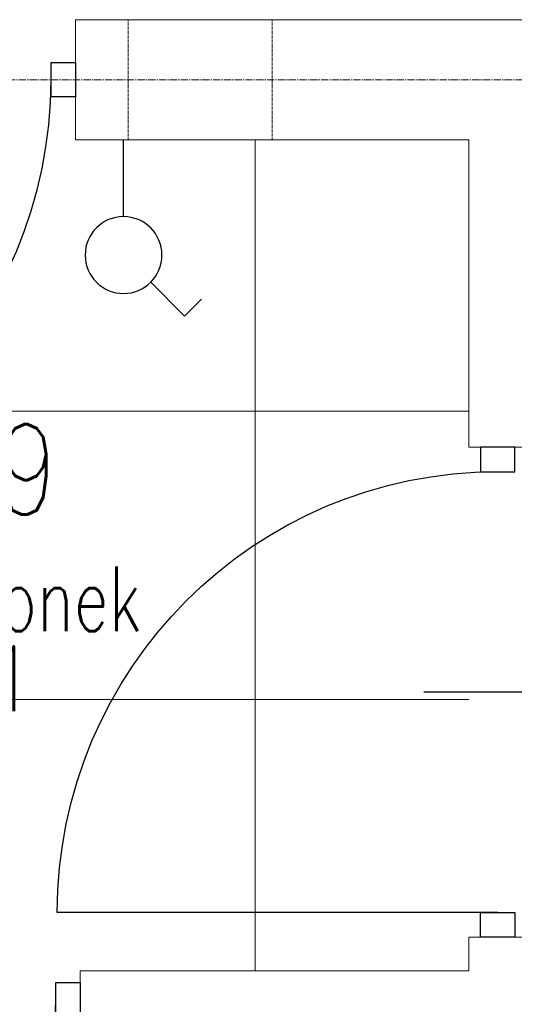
# Model space of a CAD drawing. Header units: centimetres. Extents: x 88729 to 133553, y -16225 to 14174.
# Tile 73 of 231: x 92353 to 92456, y -8971 to -8766. Entities that reach past the tile are written whole.
import ezdxf
from ezdxf.enums import TextEntityAlignment as Align

# ---------------------------------------------------------------- set-up
doc = ezdxf.new("R2010")
doc.units = ezdxf.units.CM
doc.linetypes.add('CENTER2', pattern=[1.125, 0.75, -0.125, 0.125, -0.125])
doc.linetypes.add('HIDDEN', pattern=[0.375, 0.25, -0.125])
for name, color, linetype in [('A-OS', 252, 'CENTER2'), ('A-SCIANY', 252, 'Continuous'), ('A-SUFITY', 252, 'Continuous'), ('E_PODKLAD', 7, 'Continuous'), ('przebicia w scianach', 252, 'HIDDEN'), ('R-MET-DRZ', 252, 'Continuous'), ('R-MET-IWE', 252, 'Continuous'), ('R-MET-POM-OPIS', 252, 'Continuous'), ('R-MET-POM-OPIS-NR', 252, 'Continuous'), ('R-MET-POM-OPIS-POM', 252, 'Continuous'), ('S-DRZ-', 252, 'Continuous'), ('S-DRZ-O', 252, 'Continuous'), ('S-DRZ-SKRZYD', 252, 'Continuous'), ('S-DRZ-WEGAR', 252, 'Continuous')]:
    doc.layers.add(name, color=color, linetype=linetype)
doc.layers.add('E_Istn_pozostaje', color=132, linetype='Continuous', lineweight=25)
doc.styles.add('MET_POM', font='simplex.shx')
doc.styles.add('old', font='BOOKOS.TTF')
doc.styles.get("Standard").update_dxf_attribs({"font": 'txt.shx'})

# ---------------------------------------------------------------- blocks, each defined once
blk = doc.blocks.new('E_łącznik jednobiegunowy IP20')
at = {"linetype": 'Continuous', "ltscale": 0.5}
for p, q in [((5.66, 29.66), (12.73, 36.73)), ((16.26, 33.19), (12.73, 36.73)), ((0, 16), (0, 0))]:
    blk.add_line(p, q, dxfattribs=at)
blk.add_circle((0, 24), 8, dxfattribs=at)
at = {"linetype": 'Continuous', "ltscale": 0.5, "style": 'old', "flags": 4}
blk.add_attdef('OBWÓD', (12.73, 36.73), '', height=12, dxfattribs=at)
blk = doc.blocks.new('D90-L-DL')
at = {"layer": 'S-DRZ-'}
blk.add_arc((-45, 0), 90, 270, 0, dxfattribs=at)
at = {"layer": 'S-DRZ-O'}
blk.add_line((0, 15.12), (0, -15.12), dxfattribs=at)
at = {"layer": 'S-DRZ-SKRZYD'}
blk.add_line((-45, 0), (-45, -90), dxfattribs=at)
at = {"layer": 'S-DRZ-WEGAR'}
for points in [[(-50, -3.5), (-45, -3.5), (-45, 3.5), (-50, 3.5)], [(45, 3.5), (50, 3.5), (50, -3.5), (45, -3.5)]]:
    blk.add_lwpolyline(points, close=True, dxfattribs=at)
blk = doc.blocks.new('MPOM0239')
at = {"layer": 'R-MET-POM-OPIS', "style": 'MET_POM', "width": 0.7}
for tag, p in [('POS', (0, -0.225)), ('ARE', (0, -0.4898))]:
    blk.add_attdef(tag, text='', height=0.2, dxfattribs=at).set_placement(p, align=Align.CENTER)
at = {"layer": 'R-MET-POM-OPIS', "style": 'MET_POM', "width": 0.7, "flags": 1}
blk.add_attdef('UNI', (0.2464, -0.4898), '', height=0.2, dxfattribs=at)
at = {"layer": 'R-MET-POM-OPIS-NR', "style": 'MET_POM', "width": 0.8}
blk.add_attdef('NR', text='', height=0.2, dxfattribs=at).set_placement((-0.0028, 0.269), align=Align.CENTER)
at = {"layer": 'R-MET-POM-OPIS-POM', "style": 'MET_POM', "width": 0.7}
blk.add_attdef('POM', text='', height=0.2, dxfattribs=at).set_placement((0, 0.0223), align=Align.CENTER)
blk = doc.blocks.new('A$Ce817dbbb')
at = {"layer": 'A-OS', "color": 252, "lineweight": 9, "ltscale": 2}
blk.add_line((-2608.23, -19243.52), (3323.95, -19243.52), dxfattribs=at)
at = {"layer": 'A-SCIANY', "color": 252, "lineweight": 9, "ltscale": 3}
for p, q in [((963.1, -19231.02), (963.1, -19256.02)), ((963.1, -19256.02), (1045.1, -19256.02)), ((1045.1, -19320.02), (1045.1, -19256.02)), ((1057.1, -19320.02), (1045.1, -19320.02)), ((1045.1, -19422.02), (1045.1, -19429.02)), ((1057.1, -19422.02), (1045.1, -19422.02)), ((964.1, -19429.02), (1045.1, -19429.02)), ((964.1, -19441.02), (964.1, -19429.02))]:
    blk.add_line(p, q, dxfattribs=at)
blk.add_lwpolyline([(963.1, -19231.02), (1354.1, -19231.02)], dxfattribs=at)
at = {"layer": 'A-SUFITY', "lineweight": 0, "ltscale": 0.1}
for p, q in [((1000.52, -19429.02), (1000.52, -19256.02)), ((835.93, -19312.52), (1045.1, -19312.52)), ((835.93, -19372.52), (1045.1, -19372.52))]:
    blk.add_line(p, q, dxfattribs=at)
at = {"layer": 'przebicia w scianach', "color": 252, "lineweight": 9, "ltscale": 0.5}
for p, q in [((974.1, -19256.02), (974.1, -19231.02)), ((1004.1, -19256.02), (1004.1, -19231.02))]:
    blk.add_line(p, q, dxfattribs=at)
at = {"layer": 'A-SCIANY', "color": 252, "lineweight": 9, "extrusion": (0, 0, -1), "xscale": 1.020000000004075, "yscale": 1.019999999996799, "zscale": -1.019999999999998, "rotation": 90}
blk.add_blockref('D90-L-DL', (-1051.1, -19371.02), dxfattribs=at)
at = {"layer": 'R-MET-DRZ', "color": 252, "lineweight": 9, "extrusion": (0, 0, -1), "xscale": -1.020000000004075, "zscale": -1.019999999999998}
for p, yscale in [((-912.1, -19243.52), 1.019999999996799), ((-913.1, -19435.02), 1.019999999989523)]:
    blk.add_blockref('D90-L-DL', p, dxfattribs=dict(at, yscale=yscale))
at = {"layer": 'R-MET-POM-OPIS', "color": 252, "lineweight": 9}
ref = blk.add_blockref('MPOM0239', (939.76, -19359.83), dxfattribs=dict(at, xscale=67.20000000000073, yscale=67.20000000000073, zscale=67.20000000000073))
ref.add_attrib('NR', '1/9', dxfattribs={"layer": 'R-MET-POM-OPIS-NR', "height": 18.816, "style": 'MET_POM', "width": 0.8}).set_placement((939.57, -19334.03), align=Align.CENTER)
ref.add_attrib('ARE', '3,61', dxfattribs={"height": 13.44, "style": 'MET_POM', "width": 0.7}).set_placement((939.76, -19374.95), align=Align.CENTER)
ref.add_attrib('POM', 'przedsionek', dxfattribs={"layer": 'R-MET-POM-OPIS-POM', "height": 13.44, "style": 'MET_POM', "width": 0.7}).set_placement((939.76, -19358.33), align=Align.CENTER)
at = {"layer": 'R-MET-IWE', "color": 252, "lineweight": 9, "width": 0.75}
for tag, rotation, p in [('0-', 90, (-1139.05, -4143.61)), ('0-', 90, (-1113.05, -4143.61)), ('0-', 90, (-1087.05, -4143.61)), ('2-', 90, (-796.05, -4143.61)), ('2-', 90, (-505.05, -4143.61)), ('0-', 90, (-480.05, -4143.61)), ('0-', 90, (-456.05, -4143.61)), ('2-', 90, (-166.05, -4143.61)), ('2-', 90, (-625.66, -4833.61)), ('2-', 90, (-599.66, -4833.61)), ('2-', 90, (-573.66, -4833.61)), ('0-', 180, (-2169.64, -4848.47)), ('0-', 180, (-2169.64, -4873.47)), ('0-', 180, (-2169.64, -4899.47)), ('-2', 90, (-1661.47, -4961.65)), ('-2', 90, (-1636.47, -4961.65)), ('0-', 270, (-1489.78, -4968.06)), ('0-', 270, (-1464.78, -4968.06)), ('0-', 270, (-1439.78, -4968.06)), ('0-', 270, (-1364.78, -4968.06)), ('0-', 270, (-1339.78, -4968.06)), ('0-', 270, (-1314.78, -4968.06)), ('0-', 270, (328.22, -4968.06)), ('0-', 270, (354.22, -4968.06)), ('0-', 270, (1256.22, -4968.06)), ('0-', 270, (1282.22, -4968.06)), ('0-', 90, (-513.05, -5496.61)), ('0-', 90, (-487.05, -5496.61)), ('K.S.-', 90, (-487.05, -5766.11)), ('0-', 90, (-513.05, -5766.11)), ('1-', 90, (-539.05, -6114.61)), ('0-', 90, (-513.05, -6114.61)), ('0-', 90, (-487.05, -6114.61)), ('0-', 90, (301.95, -6545.61)), ('0-', 90, (327.95, -6545.61)), ('0-', 90, (353.95, -6545.61)), ('0-', 90, (416.11, -6545.61)), ('0-', 90, (1255.95, -6545.61)), ('0-', 90, (1281.95, -6545.61)), ('1-', 90, (2382.95, -6845.61)), ('1-', 90, (2408.95, -6845.61)), ('1-', 90, (2434.95, -6845.61)), ('1-', 90, (2827.95, -6845.61)), ('1-', 90, (2853.95, -6845.61)), ('1-', 90, (2879.95, -6845.61)), ('<-2', 90, (-910.64, -10482.41)), ('2->', 90, (-718.15, -10854.38)), ('2->', 90, (-692.15, -10854.38)), ('2->', 90, (-744.15, -10870.8)), ('-0', 90, (-186.09, -12450.12)), ('1-', 90, (2264.47, -12866.38)), ('1-', 90, (2290.47, -12866.38)), ('1-', 90, (2316.47, -12866.38)), ('1-', 90, (2709.47, -12866.38)), ('1-', 90, (2735.47, -12866.38)), ('1-', 90, (2761.47, -12866.38)), ('<-KL', 90, (-700.01, -16780.91)), ('-0', 90, (-179.94, -18957.53)), ('0->', 90, (-1257.53, -23179.05)), ('0->', 90, (-1231.53, -23179.05)), ('0->', 90, (-1205.53, -23179.05)), ('0->', 90, (-600.53, -23179.05)), ('0->', 90, (-574.53, -23179.05)), ('0->', 90, (-1692.53, -24074.05)), ('0->', 90, (-1666.53, -24074.05)), ('0->', 90, (-1640.53, -24074.05)), ('0->', 90, (-1486.53, -24074.05)), ('0->', 90, (-1460.53, -24074.05)), ('0->', 90, (-1434.53, -24074.05)), ('<-0', 90, (-499.82, -24383.56)), ('<-0', 90, (-298.11, -24383.56)), ('<-0', 180, (-587.12, -25088.86)), ('<-0', 270, (-496.63, -25202.68)), ('<-0', 180, (-1353.25, -25419.36)), ('<-0', 180, (-1187.25, -25444.1)), ('<-0', 90, (-179.61, -25454.22)), ('<-0', 90, (-69.59, -26375.36)), ('<-0', 90, (-43.59, -26375.36))]:
    blk.add_attdef(tag, text='', height=17, rotation=rotation, dxfattribs=at).set_placement(p, align=Align.MIDDLE)
for tag, p in [('2-', (1424.81, -4179.2)), ('2-', (1424.81, -4205.2)), ('K.S.-', (-76.89, -4264.2)), ('KL-', (-613.13, -4292.18)), ('1-', (-613.13, -4312.18)), ('1-', (-613.13, -4332.18)), ('K.S.-', (1414.13, -4333.66)), ('0-', (-70.19, -4341.2)), ('0-', (469.81, -4341.2)), ('1-', (-613.13, -4352.18)), ('0-', (1424.81, -4361.2)), ('0-', (-70.19, -4367.2)), ('1-', (469.81, -4367.2)), ('0-', (1099.81, -4368.2)), ('2-', (1424.81, -4387.2)), ('1-', (-70.19, -4393.2)), ('1-', (469.81, -4393.2)), ('1-', (1099.81, -4394.2)), ('2-', (1424.81, -4413.2)), ('2-', (-70.19, -4419.2)), ('2-', (1099.81, -4420.2)), ('2-', (469.81, -4444.2)), ('K.S.-', (-76.89, -4445.2)), ('2-', (1099.81, -4446.2)), ('2-', (469.81, -4470.2)), ('2-', (-825.19, -4496.2)), ('2-', (-825.19, -4522.2)), ('2-', (-70.19, -4574.2)), ('2-', (-70.19, -4600.2)), ('K.S.-', (1089.13, -4600.66)), ('2-', (1099.81, -4653.2)), ('2-', (-70.19, -4669.2)), ('2-', (1099.81, -4679.2)), ('-1', (1806.78, -4690.78)), ('1-', (-70.19, -4695.2)), ('2-', (1099.81, -4705.2)), ('-1', (1806.78, -4716.3)), ('K.S.-', (-73.2, -4721.2)), ('-1', (1806.78, -4743.07)), ('FR-', (-70.19, -4747.2)), ('0-', (-1066.19, -6382.7)), ('0-', (-1066.19, -6408.7)), ('2-', (1729.81, -6586.2)), ('2-', (1729.81, -6612.2)), ('2-', (1729.81, -6638.2)), ('2-', (1729.81, -6664.2)), ('K.S.-', (469.81, -6788.2)), ('1-', (-962.19, -6915.2)), ('1-', (-460.19, -6923.2)), ('1-', (469.81, -6923.2)), ('2-', (1729.81, -6923.2)), ('1-', (-460.19, -6949.2)), ('1-', (469.81, -6949.2)), ('2-', (1729.81, -6949.2)), ('K.S.-', (2901.81, -6960.2)), ('2-', (1729.81, -6975.2)), ('2-', (1729.81, -7001.2)), ('2-', (-460.19, -7026.2)), ('0-', (469.81, -7026.2)), ('2-', (-460.19, -7052.2)), ('0-', (469.81, -7052.2)), ('2-', (-460.19, -7078.2)), ('2-', (469.81, -7078.2)), ('1-', (2901.81, -7088.2)), ('2-', (469.81, -7104.2)), ('1-', (2901.81, -7114.2)), ('0-', (1729.81, -7131.2)), ('2-', (-460.19, -7141.2)), ('0-', (1729.81, -7157.2)), ('2-', (-460.19, -7167.2)), ('2-', (469.81, -7181.2)), ('2-', (1729.81, -7183.2)), ('0-', (-460.19, -7193.2)), ('2-', (469.81, -7207.2)), ('2-', (1729.81, -7209.2)), ('K.S.-', (-470.87, -7217.66)), ('2-', (469.81, -7233.2)), ('2-', (1729.81, -7235.2)), ('1-', (-460.19, -7245.2)), ('2-', (469.81, -7259.2)), ('2-', (1729.81, -7261.2)), ('2-', (1729.81, -7287.2)), ('2-', (-460.19, -7297.2)), ('2->', (-943.67, -10542.97)), ('-1', (1688.29, -10711.55)), ('-1', (1688.29, -10737.55)), ('-1', (1688.29, -10763.55)), ('<-2', (1685.55, -12605.39)), ('2->', (1611.33, -12636.47)), ('2->', (1611.33, -12658.97)), ('2->', (1590.77, -12684.97)), ('K.S.-', (2783.33, -12980.97)), ('2->', (-578.67, -13046.97)), ('2->', (-578.67, -13072.97)), ('<-2', (-476.88, -13105.94)), ('1-', (2783.33, -13108.97)), ('1-', (2783.33, -13134.97)), ('<-1', (-610.79, -16857.83)), ('<-1', (-610.79, -16877.83)), ('<-1', (1688.29, -17218.96)), ('<-1', (1688.29, -17244.96)), ('<-1', (1688.29, -17270.96)), ('<-1', (-478.91, -18553.43)), ('<-0', (-2287.98, -23879.57)), ('<-0', (-2287.98, -23905.57)), ('<-0', (-2287.98, -23931.57)), ('<-0', (-343.08, -24738.18)), ('<-0', (-478.91, -25059.68))]:
    blk.add_attdef(tag, text='', height=17, dxfattribs=at).set_placement(p, align=Align.MIDDLE)

msp = doc.modelspace()

# ---------------------------------------------------------------- block references
at = {"layer": 'E_Istn_pozostaje', "xscale": -1, "rotation": 180}
msp.add_blockref('E_łącznik jednobiegunowy IP20', (92374.98, -8790.63), dxfattribs=at)
at = {"layer": 'E_PODKLAD'}
msp.add_blockref('A$Ce817dbbb', (91401.87, 10465.39), dxfattribs=at)

doc.saveas('drawing.dxf')
